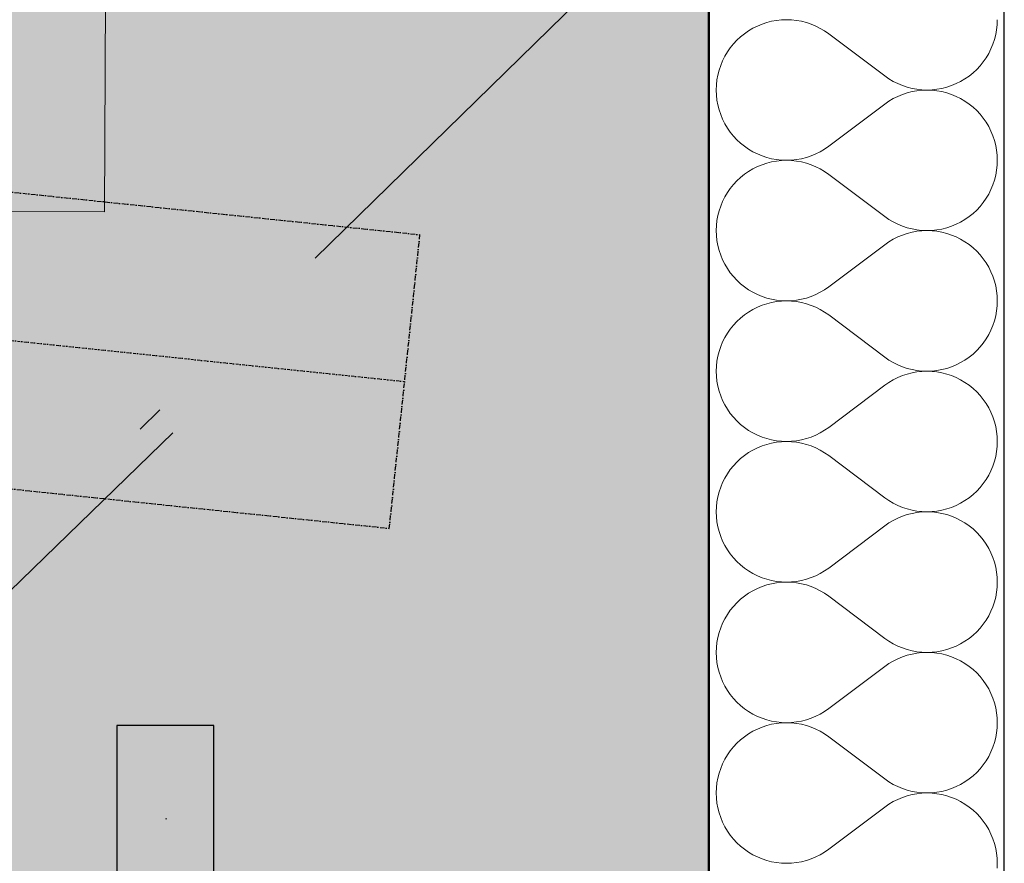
# Model space of a CAD drawing. Header units: millimetres. Extents: x -23738 to 4435, y -2716 to 20653.
# Tile 130 of 160: x -696 to -162, y 7390 to 7848. Entities that reach past the tile are written whole.
import ezdxf

# ---------------------------------------------------------------- set-up
doc = ezdxf.new("R2010")
doc.units = ezdxf.units.MM
doc.header["$MEASUREMENT"] = 0
for name, pattern in [('Wipeout_Contour', [1000, 0, -1000]), ('Čerchovaná', [450, 200, -117.5, 15, -117.5]), ('Čerchovaná M', [4.5, 2.5, -0.85, 0.3, -0.85]), ('Čerchovaná S', [3.5, 1.5, -0.85, 0.3, -0.85])]:
    doc.linetypes.add(name, pattern=pattern)
for name, color, linetype in [('9._POHLED ZÁPADNÍ_2_2D prvky - obecné', 7, 'Continuous'), ('9._POHLED ZÁPADNÍ_2_Konstrukce - krov', 7, 'Continuous'), ('9._POHLED ZÁPADNÍ_2_Nové_Konstrukce - krov', 7, 'Continuous'), ('9._POHLED ZÁPADNÍ_2_Nové_Konstrukce - nosné', 7, 'Continuous'), ('9._POHLED ZÁPADNÍ_2_Nové_Konstrukce – Dělicí čáry vrstev', 7, 'Continuous'), ('9._POHLED ZÁPADNÍ_2_Nové_Situace - terén', 7, 'Continuous'), ('9._POHLED ZÁPADNÍ_2_Nové_Výplně - Povrchové', 7, 'Continuous'), ('9._POHLED ZÁPADNÍ_2_Nové_Výplně – Řezové', 7, 'Continuous'), ('9._POHLED ZÁPADNÍ_2_VÝTAH VAR 1', 7, 'Continuous')]:
    doc.layers.add(name, color=color, linetype=linetype)

# ---------------------------------------------------------------- blocks, each defined once
blk = doc.blocks.new('*X22', base_point=(-24533.14, -6254.22))
at = {"layer": '9._POHLED ZÁPADNÍ_2_Nové_Výplně – Řezové', "color": 21, "linetype": 'Continuous', "lineweight": 20, "true_color": 0xffaaaa}
for p, q in [((-256.93, 7840), (-226.46, 7817.14)), ((-256.93, 7779.05), (-226.46, 7801.9)), ((-256.93, 7763.81), (-226.46, 7740.95)), ((-256.93, 7702.86), (-226.46, 7725.71)), ((-256.93, 7687.62), (-226.46, 7664.76)), ((-256.93, 7626.67), (-226.46, 7649.52)), ((-256.93, 7611.43), (-226.46, 7588.57)), ((-256.93, 7550.48), (-226.46, 7573.33)), ((-256.93, 7535.24), (-226.46, 7512.38)), ((-256.93, 7474.29), (-226.46, 7497.14)), ((-256.93, 7459.05), (-226.46, 7436.19)), ((-256.93, 7398.1), (-226.46, 7420.95))]:
    blk.add_line(p, q, dxfattribs=at)
for centre, start, end in [((-279.79, 7809.52), 53.1301, 306.8699), ((-203.6, 7847.62), 233.1301, 0), ((-203.6, 7771.43), 0, 126.8699), ((-279.79, 7733.33), 53.1301, 306.8699), ((-203.6, 7771.43), 233.1301, 0), ((-203.6, 7695.24), 0, 126.8699), ((-279.79, 7657.14), 53.1301, 306.8699), ((-203.6, 7695.24), 233.1301, 0), ((-203.6, 7619.05), 0, 126.8699), ((-279.79, 7580.95), 53.1301, 306.8699), ((-203.6, 7619.05), 233.1301, 0), ((-203.6, 7542.86), 0, 126.8699), ((-279.79, 7504.76), 53.1301, 306.8699), ((-203.6, 7542.86), 233.1301, 0), ((-203.6, 7466.67), 0, 126.8699), ((-279.79, 7428.57), 53.1301, 306.8699), ((-203.6, 7466.67), 233.1301, 0), ((-203.6, 7390.48), 0, 126.8699), ((-203.6, 7390.48), 233.1301, 0)]:
    blk.add_arc(centre, 38.1, start, end, dxfattribs=at)
blk = doc.blocks.new('*X23', base_point=(-24533.14, -6254.22))
at = {"layer": '9._POHLED ZÁPADNÍ_2_Nové_Výplně – Řezové', "color": 21, "linetype": 'Continuous', "lineweight": 20, "true_color": 0xffaaaa}
for p, q in [((-295.6, 7844.18), (-298.03, 7842.97)), ((-293.08, 7845.22), (-295.6, 7844.18)), ((-290.5, 7846.08), (-293.08, 7845.22)), ((-287.87, 7846.75), (-290.5, 7846.08)), ((-285.19, 7847.23), (-287.87, 7846.75)), ((-282.48, 7847.52), (-285.19, 7847.23)), ((-279.76, 7847.62), (-282.48, 7847.52)), ((-277.05, 7847.52), (-279.76, 7847.62)), ((-274.34, 7847.23), (-277.05, 7847.52)), ((-271.66, 7846.74), (-274.34, 7847.23)), ((-269.03, 7846.07), (-271.66, 7846.74)), ((-266.45, 7845.21), (-269.03, 7846.07)), ((-263.93, 7844.16), (-266.45, 7845.21)), ((-261.5, 7842.94), (-263.93, 7844.16)), ((-165.89, 7842.2), (-165.6, 7844.9)), ((-165.6, 7844.9), (-165.5, 7847.62)), ((-304.73, 7838.32), (-306.72, 7836.47)), ((-302.61, 7840.03), (-304.73, 7838.32)), ((-300.37, 7841.58), (-302.61, 7840.03)), ((-298.03, 7842.97), (-300.37, 7841.58)), ((-259.16, 7841.55), (-261.5, 7842.94)), ((-256.93, 7840), (-259.16, 7841.55)), ((-256.93, 7840), (-226.46, 7817.14)), ((-167.05, 7836.88), (-166.37, 7839.52)), ((-166.37, 7839.52), (-165.89, 7842.2)), ((-308.57, 7834.48), (-310.28, 7832.36)), ((-306.72, 7836.47), (-308.57, 7834.48)), ((-168.95, 7831.79), (-167.91, 7834.3)), ((-167.91, 7834.3), (-167.05, 7836.88)), ((-313.22, 7827.79), (-314.44, 7825.36)), ((-311.83, 7830.13), (-313.22, 7827.79)), ((-310.28, 7832.36), (-311.83, 7830.13)), ((-171.56, 7827.02), (-170.17, 7829.36)), ((-170.17, 7829.36), (-168.95, 7831.79)), ((-315.48, 7822.84), (-316.34, 7820.26)), ((-314.44, 7825.36), (-315.48, 7822.84)), ((-176.67, 7820.67), (-174.81, 7822.66)), ((-174.81, 7822.66), (-173.11, 7824.78)), ((-173.11, 7824.78), (-171.56, 7827.02)), ((-317.01, 7817.62), (-317.5, 7814.95)), ((-316.34, 7820.26), (-317.01, 7817.62)), ((-226.46, 7817.14), (-224.22, 7815.59)), ((-183.02, 7815.56), (-180.78, 7817.11)), ((-180.78, 7817.11), (-178.66, 7818.82)), ((-178.66, 7818.82), (-176.67, 7820.67)), ((-317.79, 7812.24), (-317.88, 7809.52)), ((-317.5, 7814.95), (-317.79, 7812.24)), ((-224.22, 7815.59), (-221.88, 7814.2)), ((-221.88, 7814.2), (-219.45, 7812.98)), ((-219.45, 7812.98), (-216.94, 7811.94)), ((-216.94, 7811.94), (-214.36, 7811.08)), ((-192.88, 7811.06), (-190.3, 7811.92)), ((-190.3, 7811.92), (-187.79, 7812.96)), ((-187.79, 7812.96), (-185.36, 7814.18)), ((-185.36, 7814.18), (-183.02, 7815.56)), ((-317.88, 7809.52), (-317.79, 7806.81)), ((-317.79, 7806.81), (-317.5, 7804.1)), ((-219.45, 7806.07), (-221.88, 7804.85)), ((-216.94, 7807.11), (-219.45, 7806.07)), ((-214.36, 7807.97), (-216.94, 7807.11)), ((-214.36, 7811.08), (-211.72, 7810.4)), ((-211.72, 7808.65), (-214.36, 7807.97)), ((-211.72, 7810.4), (-209.05, 7809.92)), ((-209.05, 7809.13), (-211.72, 7808.65)), ((-209.05, 7809.92), (-206.34, 7809.62)), ((-206.34, 7809.42), (-209.05, 7809.13)), ((-206.34, 7809.62), (-203.62, 7809.52)), ((-203.62, 7809.52), (-206.34, 7809.42)), ((-203.62, 7809.52), (-200.9, 7809.62)), ((-200.9, 7809.43), (-203.62, 7809.52)), ((-200.9, 7809.62), (-198.2, 7809.91)), ((-198.2, 7809.14), (-200.9, 7809.43)), ((-198.2, 7809.91), (-195.52, 7810.39)), ((-195.52, 7808.66), (-198.2, 7809.14)), ((-195.52, 7810.39), (-192.88, 7811.06)), ((-192.88, 7807.99), (-195.52, 7808.66)), ((-190.3, 7807.13), (-192.88, 7807.99)), ((-187.79, 7806.09), (-190.3, 7807.13)), ((-185.36, 7804.87), (-187.79, 7806.09)), ((-317.5, 7804.1), (-317.01, 7801.42)), ((-317.01, 7801.42), (-316.34, 7798.79)), ((-256.93, 7779.05), (-226.46, 7801.9)), ((-224.22, 7803.46), (-226.46, 7801.9)), ((-221.88, 7804.85), (-224.22, 7803.46)), ((-183.02, 7803.48), (-185.36, 7804.87)), ((-180.78, 7801.93), (-183.02, 7803.48)), ((-178.66, 7800.23), (-180.78, 7801.93)), ((-316.34, 7798.79), (-315.48, 7796.21)), ((-315.48, 7796.21), (-314.44, 7793.69)), ((-176.67, 7798.37), (-178.66, 7800.23)), ((-174.81, 7796.38), (-176.67, 7798.37)), ((-173.11, 7794.27), (-174.81, 7796.38)), ((-314.44, 7793.69), (-313.22, 7791.26)), ((-313.22, 7791.26), (-311.83, 7788.92)), ((-171.56, 7792.03), (-173.11, 7794.27)), ((-170.17, 7789.69), (-171.56, 7792.03)), ((-311.83, 7788.92), (-310.28, 7786.69)), ((-310.28, 7786.69), (-308.57, 7784.57)), ((-308.57, 7784.57), (-306.72, 7782.58)), ((-168.95, 7787.26), (-170.17, 7789.69)), ((-167.91, 7784.75), (-168.95, 7787.26)), ((-167.05, 7782.17), (-167.91, 7784.75)), ((-306.72, 7782.58), (-304.73, 7780.72)), ((-304.73, 7780.72), (-302.61, 7779.02)), ((-166.37, 7779.53), (-167.05, 7782.17)), ((-165.89, 7776.85), (-166.37, 7779.53)), ((-302.61, 7779.02), (-300.37, 7777.47)), ((-300.37, 7777.47), (-298.03, 7776.08)), ((-298.03, 7776.08), (-295.6, 7774.86)), ((-295.6, 7774.86), (-293.08, 7773.82)), ((-293.08, 7773.82), (-290.5, 7772.97)), ((-269.03, 7772.98), (-266.45, 7773.84)), ((-266.45, 7773.84), (-263.93, 7774.88)), ((-263.93, 7774.88), (-261.5, 7776.1)), ((-261.5, 7776.1), (-259.16, 7777.49)), ((-259.16, 7777.49), (-256.93, 7779.05)), ((-165.6, 7774.15), (-165.89, 7776.85)), ((-165.5, 7771.43), (-165.6, 7774.15)), ((-293.08, 7769.03), (-295.6, 7767.99)), ((-290.5, 7769.89), (-293.08, 7769.03)), ((-290.5, 7772.97), (-287.87, 7772.29)), ((-287.87, 7770.56), (-290.5, 7769.89)), ((-287.87, 7772.29), (-285.19, 7771.81)), ((-285.19, 7771.04), (-287.87, 7770.56)), ((-285.19, 7771.81), (-282.48, 7771.52)), ((-282.48, 7771.33), (-285.19, 7771.04)), ((-282.48, 7771.52), (-279.76, 7771.43)), ((-279.76, 7771.43), (-282.48, 7771.33)), ((-279.76, 7771.43), (-277.05, 7771.53)), ((-277.05, 7771.33), (-279.76, 7771.43)), ((-277.05, 7771.53), (-274.34, 7771.82)), ((-274.34, 7771.04), (-277.05, 7771.33)), ((-274.34, 7771.82), (-271.66, 7772.31)), ((-271.66, 7770.55), (-274.34, 7771.04)), ((-271.66, 7772.31), (-269.03, 7772.98)), ((-269.03, 7769.88), (-271.66, 7770.55)), ((-266.45, 7769.02), (-269.03, 7769.88)), ((-263.93, 7767.97), (-266.45, 7769.02)), ((-165.89, 7766), (-165.6, 7768.71)), ((-165.6, 7768.71), (-165.5, 7771.43)), ((-302.61, 7763.84), (-304.73, 7762.13)), ((-300.37, 7765.39), (-302.61, 7763.84)), ((-298.03, 7766.78), (-300.37, 7765.39)), ((-295.6, 7767.99), (-298.03, 7766.78)), ((-261.5, 7766.75), (-263.93, 7767.97)), ((-259.16, 7765.36), (-261.5, 7766.75)), ((-256.93, 7763.81), (-259.16, 7765.36)), ((-256.93, 7763.81), (-226.46, 7740.95)), ((-167.05, 7760.69), (-166.37, 7763.33)), ((-166.37, 7763.33), (-165.89, 7766)), ((-308.57, 7758.29), (-310.28, 7756.17)), ((-306.72, 7760.28), (-308.57, 7758.29)), ((-304.73, 7762.13), (-306.72, 7760.28)), ((-168.95, 7755.6), (-167.91, 7758.11)), ((-167.91, 7758.11), (-167.05, 7760.69)), ((-311.83, 7753.94), (-313.22, 7751.6)), ((-310.28, 7756.17), (-311.83, 7753.94)), ((-171.56, 7750.83), (-170.17, 7753.16)), ((-170.17, 7753.16), (-168.95, 7755.6)), ((-314.44, 7749.16), (-315.48, 7746.65)), ((-313.22, 7751.6), (-314.44, 7749.16)), ((-174.81, 7746.47), (-173.11, 7748.59)), ((-173.11, 7748.59), (-171.56, 7750.83)), ((-316.34, 7744.07), (-317.01, 7741.43)), ((-315.48, 7746.65), (-316.34, 7744.07)), ((-180.78, 7740.92), (-178.66, 7742.63)), ((-178.66, 7742.63), (-176.67, 7744.48)), ((-176.67, 7744.48), (-174.81, 7746.47)), ((-317.5, 7738.76), (-317.79, 7736.05)), ((-317.01, 7741.43), (-317.5, 7738.76)), ((-226.46, 7740.95), (-224.22, 7739.4)), ((-224.22, 7739.4), (-221.88, 7738.01)), ((-221.88, 7738.01), (-219.45, 7736.79)), ((-219.45, 7736.79), (-216.94, 7735.75)), ((-190.3, 7735.73), (-187.79, 7736.77)), ((-187.79, 7736.77), (-185.36, 7737.99)), ((-185.36, 7737.99), (-183.02, 7739.37)), ((-183.02, 7739.37), (-180.78, 7740.92)), ((-317.79, 7736.05), (-317.88, 7733.33)), ((-317.88, 7733.33), (-317.79, 7730.61)), ((-216.94, 7735.75), (-214.36, 7734.88)), ((-214.36, 7731.78), (-216.94, 7730.92)), ((-214.36, 7734.88), (-211.72, 7734.21)), ((-211.72, 7732.46), (-214.36, 7731.78)), ((-211.72, 7734.21), (-209.05, 7733.72)), ((-209.05, 7732.94), (-211.72, 7732.46)), ((-209.05, 7733.72), (-206.34, 7733.43)), ((-206.34, 7733.23), (-209.05, 7732.94)), ((-206.34, 7733.43), (-203.62, 7733.33)), ((-203.62, 7733.33), (-206.34, 7733.23)), ((-203.62, 7733.33), (-200.9, 7733.43)), ((-200.9, 7733.24), (-203.62, 7733.33)), ((-200.9, 7733.43), (-198.2, 7733.72)), ((-198.2, 7732.95), (-200.9, 7733.24)), ((-198.2, 7733.72), (-195.52, 7734.2)), ((-195.52, 7732.47), (-198.2, 7732.95)), ((-195.52, 7734.2), (-192.88, 7734.87)), ((-192.88, 7731.8), (-195.52, 7732.47)), ((-192.88, 7734.87), (-190.3, 7735.73)), ((-190.3, 7730.94), (-192.88, 7731.8)), ((-317.79, 7730.61), (-317.5, 7727.91)), ((-317.5, 7727.91), (-317.01, 7725.23)), ((-224.22, 7727.27), (-226.46, 7725.71)), ((-221.88, 7728.66), (-224.22, 7727.27)), ((-219.45, 7729.88), (-221.88, 7728.66)), ((-216.94, 7730.92), (-219.45, 7729.88)), ((-187.79, 7729.9), (-190.3, 7730.94)), ((-185.36, 7728.68), (-187.79, 7729.9)), ((-183.02, 7727.29), (-185.36, 7728.68)), ((-180.78, 7725.74), (-183.02, 7727.29)), ((-178.66, 7724.04), (-180.78, 7725.74)), ((-317.01, 7725.23), (-316.34, 7722.6)), ((-316.34, 7722.6), (-315.48, 7720.02)), ((-256.93, 7702.86), (-226.46, 7725.71)), ((-176.67, 7722.18), (-178.66, 7724.04)), ((-174.81, 7720.19), (-176.67, 7722.18)), ((-315.48, 7720.02), (-314.44, 7717.5)), ((-314.44, 7717.5), (-313.22, 7715.07)), ((-313.22, 7715.07), (-311.83, 7712.73)), ((-173.11, 7718.08), (-174.81, 7720.19)), ((-171.56, 7715.84), (-173.11, 7718.08)), ((-170.17, 7713.5), (-171.56, 7715.84)), ((-311.83, 7712.73), (-310.28, 7710.5)), ((-310.28, 7710.5), (-308.57, 7708.38)), ((-168.95, 7711.07), (-170.17, 7713.5)), ((-167.91, 7708.56), (-168.95, 7711.07)), ((-308.57, 7708.38), (-306.72, 7706.39)), ((-306.72, 7706.39), (-304.73, 7704.53)), ((-304.73, 7704.53), (-302.61, 7702.83)), ((-167.05, 7705.98), (-167.91, 7708.56)), ((-166.37, 7703.34), (-167.05, 7705.98)), ((-302.61, 7702.83), (-300.37, 7701.28)), ((-300.37, 7701.28), (-298.03, 7699.89)), ((-298.03, 7699.89), (-295.6, 7698.67)), ((-263.93, 7698.69), (-261.5, 7699.91)), ((-261.5, 7699.91), (-259.16, 7701.3)), ((-259.16, 7701.3), (-256.93, 7702.86)), ((-165.89, 7700.66), (-166.37, 7703.34)), ((-165.6, 7697.96), (-165.89, 7700.66)), ((-295.6, 7698.67), (-293.08, 7697.63)), ((-293.08, 7697.63), (-290.5, 7696.78)), ((-290.5, 7693.7), (-293.08, 7692.84)), ((-290.5, 7696.78), (-287.87, 7696.1)), ((-287.87, 7694.37), (-290.5, 7693.7)), ((-287.87, 7696.1), (-285.19, 7695.62)), ((-285.19, 7694.85), (-287.87, 7694.37)), ((-285.19, 7695.62), (-282.48, 7695.33)), ((-282.48, 7695.14), (-285.19, 7694.85)), ((-282.48, 7695.33), (-279.76, 7695.24)), ((-279.76, 7695.24), (-282.48, 7695.14)), ((-279.76, 7695.24), (-277.05, 7695.34)), ((-277.05, 7695.14), (-279.76, 7695.24)), ((-277.05, 7695.34), (-274.34, 7695.63)), ((-274.34, 7694.85), (-277.05, 7695.14)), ((-274.34, 7695.63), (-271.66, 7696.11)), ((-271.66, 7694.36), (-274.34, 7694.85)), ((-271.66, 7696.11), (-269.03, 7696.79)), ((-269.03, 7693.69), (-271.66, 7694.36)), ((-269.03, 7696.79), (-266.45, 7697.65)), ((-266.45, 7697.65), (-263.93, 7698.69)), ((-165.5, 7695.24), (-165.6, 7697.96)), ((-165.6, 7692.52), (-165.5, 7695.24)), ((-300.37, 7689.2), (-302.61, 7687.65)), ((-298.03, 7690.59), (-300.37, 7689.2)), ((-295.6, 7691.8), (-298.03, 7690.59)), ((-293.08, 7692.84), (-295.6, 7691.8)), ((-266.45, 7692.83), (-269.03, 7693.69)), ((-263.93, 7691.78), (-266.45, 7692.83)), ((-261.5, 7690.56), (-263.93, 7691.78)), ((-259.16, 7689.17), (-261.5, 7690.56)), ((-256.93, 7687.62), (-259.16, 7689.17)), ((-166.37, 7687.14), (-165.89, 7689.81)), ((-165.89, 7689.81), (-165.6, 7692.52)), ((-306.72, 7684.09), (-308.57, 7682.1)), ((-304.73, 7685.94), (-306.72, 7684.09)), ((-302.61, 7687.65), (-304.73, 7685.94)), ((-256.93, 7687.62), (-226.46, 7664.76)), ((-167.91, 7681.92), (-167.05, 7684.5)), ((-167.05, 7684.5), (-166.37, 7687.14)), ((-311.83, 7677.75), (-313.22, 7675.41)), ((-310.28, 7679.98), (-311.83, 7677.75)), ((-308.57, 7682.1), (-310.28, 7679.98)), ((-170.17, 7676.97), (-168.95, 7679.41)), ((-168.95, 7679.41), (-167.91, 7681.92)), ((-314.44, 7672.97), (-315.48, 7670.46)), ((-313.22, 7675.41), (-314.44, 7672.97)), ((-174.81, 7670.28), (-173.11, 7672.4)), ((-173.11, 7672.4), (-171.56, 7674.63)), ((-171.56, 7674.63), (-170.17, 7676.97)), ((-316.34, 7667.88), (-317.01, 7665.24)), ((-315.48, 7670.46), (-316.34, 7667.88)), ((-178.66, 7666.44), (-176.67, 7668.29)), ((-176.67, 7668.29), (-174.81, 7670.28)), ((-317.5, 7662.57), (-317.79, 7659.86)), ((-317.01, 7665.24), (-317.5, 7662.57)), ((-226.46, 7664.76), (-224.22, 7663.21)), ((-224.22, 7663.21), (-221.88, 7661.82)), ((-221.88, 7661.82), (-219.45, 7660.6)), ((-187.79, 7660.58), (-185.36, 7661.79)), ((-185.36, 7661.79), (-183.02, 7663.18)), ((-183.02, 7663.18), (-180.78, 7664.73)), ((-180.78, 7664.73), (-178.66, 7666.44)), ((-317.79, 7659.86), (-317.88, 7657.14)), ((-317.88, 7657.14), (-317.79, 7654.42)), ((-219.45, 7660.6), (-216.94, 7659.56)), ((-216.94, 7659.56), (-214.36, 7658.69)), ((-214.36, 7658.69), (-211.72, 7658.02)), ((-211.72, 7658.02), (-209.05, 7657.53)), ((-209.05, 7656.75), (-211.72, 7656.27)), ((-209.05, 7657.53), (-206.34, 7657.24)), ((-206.34, 7657.04), (-209.05, 7656.75)), ((-206.34, 7657.24), (-203.62, 7657.14)), ((-203.62, 7657.14), (-206.34, 7657.04)), ((-203.62, 7657.14), (-200.9, 7657.24)), ((-200.9, 7657.05), (-203.62, 7657.14)), ((-200.9, 7657.24), (-198.2, 7657.53)), ((-198.2, 7656.76), (-200.9, 7657.05)), ((-198.2, 7657.53), (-195.52, 7658.01)), ((-195.52, 7656.28), (-198.2, 7656.76)), ((-195.52, 7658.01), (-192.88, 7658.68)), ((-192.88, 7658.68), (-190.3, 7659.54)), ((-190.3, 7659.54), (-187.79, 7660.58)), ((-317.79, 7654.42), (-317.5, 7651.72)), ((-317.5, 7651.72), (-317.01, 7649.04)), ((-224.22, 7651.08), (-226.46, 7649.52)), ((-221.88, 7652.47), (-224.22, 7651.08)), ((-219.45, 7653.69), (-221.88, 7652.47)), ((-216.94, 7654.73), (-219.45, 7653.69)), ((-214.36, 7655.59), (-216.94, 7654.73)), ((-211.72, 7656.27), (-214.36, 7655.59)), ((-192.88, 7655.61), (-195.52, 7656.28)), ((-190.3, 7654.75), (-192.88, 7655.61)), ((-187.79, 7653.71), (-190.3, 7654.75)), ((-185.36, 7652.49), (-187.79, 7653.71)), ((-183.02, 7651.1), (-185.36, 7652.49)), ((-180.78, 7649.55), (-183.02, 7651.1)), ((-317.01, 7649.04), (-316.34, 7646.41)), ((-316.34, 7646.41), (-315.48, 7643.82)), ((-256.93, 7626.67), (-226.46, 7649.52)), ((-178.66, 7647.85), (-180.78, 7649.55)), ((-176.67, 7645.99), (-178.66, 7647.85)), ((-174.81, 7644), (-176.67, 7645.99)), ((-315.48, 7643.82), (-314.44, 7641.31)), ((-314.44, 7641.31), (-313.22, 7638.88)), ((-173.11, 7641.89), (-174.81, 7644)), ((-171.56, 7639.65), (-173.11, 7641.89)), ((-313.22, 7638.88), (-311.83, 7636.54)), ((-311.83, 7636.54), (-310.28, 7634.31)), ((-170.17, 7637.31), (-171.56, 7639.65)), ((-168.95, 7634.88), (-170.17, 7637.31)), ((-310.28, 7634.31), (-308.57, 7632.19)), ((-308.57, 7632.19), (-306.72, 7630.2)), ((-306.72, 7630.2), (-304.73, 7628.34)), ((-167.91, 7632.37), (-168.95, 7634.88)), ((-167.05, 7629.78), (-167.91, 7632.37)), ((-166.37, 7627.15), (-167.05, 7629.78)), ((-304.73, 7628.34), (-302.61, 7626.64)), ((-302.61, 7626.64), (-300.37, 7625.09)), ((-300.37, 7625.09), (-298.03, 7623.7)), ((-261.5, 7623.72), (-259.16, 7625.11)), ((-259.16, 7625.11), (-256.93, 7626.67)), ((-165.89, 7624.47), (-166.37, 7627.15)), ((-165.6, 7621.77), (-165.89, 7624.47)), ((-298.03, 7623.7), (-295.6, 7622.48)), ((-295.6, 7622.48), (-293.08, 7621.44)), ((-293.08, 7621.44), (-290.5, 7620.59)), ((-290.5, 7620.59), (-287.87, 7619.91)), ((-287.87, 7619.91), (-285.19, 7619.43)), ((-285.19, 7619.43), (-282.48, 7619.14)), ((-282.48, 7618.95), (-285.19, 7618.66)), ((-282.48, 7619.14), (-279.76, 7619.05)), ((-279.76, 7619.05), (-282.48, 7618.95)), ((-279.76, 7619.05), (-277.05, 7619.15)), ((-277.05, 7618.95), (-279.76, 7619.05)), ((-277.05, 7619.15), (-274.34, 7619.44)), ((-274.34, 7618.66), (-277.05, 7618.95)), ((-274.34, 7619.44), (-271.66, 7619.92)), ((-271.66, 7619.92), (-269.03, 7620.6)), ((-269.03, 7620.6), (-266.45, 7621.46)), ((-266.45, 7621.46), (-263.93, 7622.5)), ((-263.93, 7622.5), (-261.5, 7623.72)), ((-165.5, 7619.05), (-165.6, 7621.77)), ((-165.6, 7616.33), (-165.5, 7619.05)), ((-298.03, 7614.4), (-300.37, 7613.01)), ((-295.6, 7615.61), (-298.03, 7614.4)), ((-293.08, 7616.65), (-295.6, 7615.61)), ((-290.5, 7617.51), (-293.08, 7616.65)), ((-287.87, 7618.18), (-290.5, 7617.51)), ((-285.19, 7618.66), (-287.87, 7618.18)), ((-271.66, 7618.17), (-274.34, 7618.66)), ((-269.03, 7617.5), (-271.66, 7618.17)), ((-266.45, 7616.64), (-269.03, 7617.5)), ((-263.93, 7615.59), (-266.45, 7616.64)), ((-261.5, 7614.37), (-263.93, 7615.59)), ((-259.16, 7612.98), (-261.5, 7614.37)), ((-166.37, 7610.95), (-165.89, 7613.62)), ((-165.89, 7613.62), (-165.6, 7616.33)), ((-304.73, 7609.75), (-306.72, 7607.9)), ((-302.61, 7611.46), (-304.73, 7609.75)), ((-300.37, 7613.01), (-302.61, 7611.46)), ((-256.93, 7611.43), (-259.16, 7612.98)), ((-256.93, 7611.43), (-226.46, 7588.57)), ((-167.91, 7605.73), (-167.05, 7608.31)), ((-167.05, 7608.31), (-166.37, 7610.95)), ((-310.28, 7603.79), (-311.83, 7601.56)), ((-308.57, 7605.91), (-310.28, 7603.79)), ((-306.72, 7607.9), (-308.57, 7605.91)), ((-170.17, 7600.78), (-168.95, 7603.22)), ((-168.95, 7603.22), (-167.91, 7605.73)), ((-313.22, 7599.22), (-314.44, 7596.78)), ((-311.83, 7601.56), (-313.22, 7599.22)), ((-173.11, 7596.21), (-171.56, 7598.44)), ((-171.56, 7598.44), (-170.17, 7600.78)), ((-315.48, 7594.27), (-316.34, 7591.69)), ((-314.44, 7596.78), (-315.48, 7594.27)), ((-176.67, 7592.1), (-174.81, 7594.09)), ((-174.81, 7594.09), (-173.11, 7596.21)), ((-317.01, 7589.05), (-317.5, 7586.38)), ((-316.34, 7591.69), (-317.01, 7589.05)), ((-226.46, 7588.57), (-224.22, 7587.02)), ((-224.22, 7587.02), (-221.88, 7585.63)), ((-185.36, 7585.6), (-183.02, 7586.99)), ((-183.02, 7586.99), (-180.78, 7588.54)), ((-180.78, 7588.54), (-178.66, 7590.25)), ((-178.66, 7590.25), (-176.67, 7592.1)), ((-317.79, 7583.67), (-317.88, 7580.95)), ((-317.5, 7586.38), (-317.79, 7583.67)), ((-221.88, 7585.63), (-219.45, 7584.41)), ((-219.45, 7584.41), (-216.94, 7583.36)), ((-216.94, 7583.36), (-214.36, 7582.5)), ((-214.36, 7582.5), (-211.72, 7581.83)), ((-211.72, 7581.83), (-209.05, 7581.34)), ((-198.2, 7581.34), (-195.52, 7581.82)), ((-195.52, 7581.82), (-192.88, 7582.49)), ((-192.88, 7582.49), (-190.3, 7583.35)), ((-190.3, 7583.35), (-187.79, 7584.39)), ((-187.79, 7584.39), (-185.36, 7585.6)), ((-317.88, 7580.95), (-317.79, 7578.23)), ((-317.79, 7578.23), (-317.5, 7575.53)), ((-221.88, 7576.28), (-224.22, 7574.89)), ((-219.45, 7577.5), (-221.88, 7576.28)), ((-216.94, 7578.54), (-219.45, 7577.5)), ((-214.36, 7579.4), (-216.94, 7578.54)), ((-211.72, 7580.08), (-214.36, 7579.4)), ((-209.05, 7580.56), (-211.72, 7580.08)), ((-209.05, 7581.34), (-206.34, 7581.05)), ((-206.34, 7580.85), (-209.05, 7580.56)), ((-206.34, 7581.05), (-203.62, 7580.95)), ((-203.62, 7580.95), (-206.34, 7580.85)), ((-203.62, 7580.95), (-200.9, 7581.05)), ((-200.9, 7580.86), (-203.62, 7580.95)), ((-200.9, 7581.05), (-198.2, 7581.34)), ((-198.2, 7580.57), (-200.9, 7580.86)), ((-195.52, 7580.09), (-198.2, 7580.57)), ((-192.88, 7579.41), (-195.52, 7580.09)), ((-190.3, 7578.56), (-192.88, 7579.41)), ((-187.79, 7577.52), (-190.3, 7578.56)), ((-185.36, 7576.3), (-187.79, 7577.52)), ((-183.02, 7574.91), (-185.36, 7576.3)), ((-317.5, 7575.53), (-317.01, 7572.85)), ((-317.01, 7572.85), (-316.34, 7570.22)), ((-256.93, 7550.48), (-226.46, 7573.33)), ((-224.22, 7574.89), (-226.46, 7573.33)), ((-180.78, 7573.36), (-183.02, 7574.91)), ((-178.66, 7571.66), (-180.78, 7573.36)), ((-176.67, 7569.8), (-178.66, 7571.66)), ((-316.34, 7570.22), (-315.48, 7567.63)), ((-315.48, 7567.63), (-314.44, 7565.12)), ((-174.81, 7567.81), (-176.67, 7569.8)), ((-173.11, 7565.69), (-174.81, 7567.81)), ((-171.56, 7563.46), (-173.11, 7565.69)), ((-314.44, 7565.12), (-313.22, 7562.69)), ((-313.22, 7562.69), (-311.83, 7560.35)), ((-311.83, 7560.35), (-310.28, 7558.11)), ((-170.17, 7561.12), (-171.56, 7563.46)), ((-168.95, 7558.69), (-170.17, 7561.12)), ((-310.28, 7558.11), (-308.57, 7556)), ((-308.57, 7556), (-306.72, 7554.01)), ((-167.91, 7556.18), (-168.95, 7558.69)), ((-167.05, 7553.59), (-167.91, 7556.18)), ((-306.72, 7554.01), (-304.73, 7552.15)), ((-304.73, 7552.15), (-302.61, 7550.45)), ((-302.61, 7550.45), (-300.37, 7548.9)), ((-259.16, 7548.92), (-256.93, 7550.48)), ((-166.37, 7550.96), (-167.05, 7553.59)), ((-165.89, 7548.28), (-166.37, 7550.96)), ((-300.37, 7548.9), (-298.03, 7547.51)), ((-298.03, 7547.51), (-295.6, 7546.29)), ((-295.6, 7546.29), (-293.08, 7545.25)), ((-293.08, 7545.25), (-290.5, 7544.39)), ((-290.5, 7544.39), (-287.87, 7543.72)), ((-271.66, 7543.73), (-269.03, 7544.41)), ((-269.03, 7544.41), (-266.45, 7545.27)), ((-266.45, 7545.27), (-263.93, 7546.31)), ((-263.93, 7546.31), (-261.5, 7547.53)), ((-261.5, 7547.53), (-259.16, 7548.92)), ((-165.6, 7545.58), (-165.89, 7548.28)), ((-165.5, 7542.86), (-165.6, 7545.58)), ((-295.6, 7539.42), (-298.03, 7538.21)), ((-293.08, 7540.46), (-295.6, 7539.42)), ((-290.5, 7541.32), (-293.08, 7540.46)), ((-287.87, 7541.99), (-290.5, 7541.32)), ((-287.87, 7543.72), (-285.19, 7543.24)), ((-285.19, 7542.47), (-287.87, 7541.99)), ((-285.19, 7543.24), (-282.48, 7542.95)), ((-282.48, 7542.76), (-285.19, 7542.47)), ((-282.48, 7542.95), (-279.76, 7542.86)), ((-279.76, 7542.86), (-282.48, 7542.76)), ((-279.76, 7542.86), (-277.05, 7542.96)), ((-277.05, 7542.76), (-279.76, 7542.86)), ((-277.05, 7542.96), (-274.34, 7543.25)), ((-274.34, 7542.47), (-277.05, 7542.76)), ((-274.34, 7543.25), (-271.66, 7543.73)), ((-271.66, 7541.98), (-274.34, 7542.47)), ((-269.03, 7541.31), (-271.66, 7541.98)), ((-266.45, 7540.44), (-269.03, 7541.31)), ((-263.93, 7539.4), (-266.45, 7540.44)), ((-261.5, 7538.18), (-263.93, 7539.4)), ((-165.89, 7537.43), (-165.6, 7540.14)), ((-165.6, 7540.14), (-165.5, 7542.86)), ((-304.73, 7533.56), (-306.72, 7531.71)), ((-302.61, 7535.27), (-304.73, 7533.56)), ((-300.37, 7536.82), (-302.61, 7535.27)), ((-298.03, 7538.21), (-300.37, 7536.82)), ((-259.16, 7536.79), (-261.5, 7538.18)), ((-256.93, 7535.24), (-259.16, 7536.79)), ((-256.93, 7535.24), (-226.46, 7512.38)), ((-167.05, 7532.12), (-166.37, 7534.76)), ((-166.37, 7534.76), (-165.89, 7537.43)), ((-308.57, 7529.72), (-310.28, 7527.6)), ((-306.72, 7531.71), (-308.57, 7529.72)), ((-168.95, 7527.03), (-167.91, 7529.54)), ((-167.91, 7529.54), (-167.05, 7532.12)), ((-313.22, 7523.03), (-314.44, 7520.59)), ((-311.83, 7525.37), (-313.22, 7523.03)), ((-310.28, 7527.6), (-311.83, 7525.37)), ((-171.56, 7522.25), (-170.17, 7524.59)), ((-170.17, 7524.59), (-168.95, 7527.03)), ((-315.48, 7518.08), (-316.34, 7515.5)), ((-314.44, 7520.59), (-315.48, 7518.08)), ((-176.67, 7515.91), (-174.81, 7517.9)), ((-174.81, 7517.9), (-173.11, 7520.02)), ((-173.11, 7520.02), (-171.56, 7522.25)), ((-317.01, 7512.86), (-317.5, 7510.19)), ((-316.34, 7515.5), (-317.01, 7512.86)), ((-226.46, 7512.38), (-224.22, 7510.83)), ((-183.02, 7510.8), (-180.78, 7512.35)), ((-180.78, 7512.35), (-178.66, 7514.06)), ((-178.66, 7514.06), (-176.67, 7515.91)), ((-317.79, 7507.48), (-317.88, 7504.76)), ((-317.5, 7510.19), (-317.79, 7507.48)), ((-224.22, 7510.83), (-221.88, 7509.44)), ((-221.88, 7509.44), (-219.45, 7508.22)), ((-219.45, 7508.22), (-216.94, 7507.17)), ((-216.94, 7507.17), (-214.36, 7506.31)), ((-192.88, 7506.3), (-190.3, 7507.16)), ((-190.3, 7507.16), (-187.79, 7508.2)), ((-187.79, 7508.2), (-185.36, 7509.41)), ((-185.36, 7509.41), (-183.02, 7510.8)), ((-317.88, 7504.76), (-317.79, 7502.04)), ((-317.79, 7502.04), (-317.5, 7499.34)), ((-216.94, 7502.35), (-219.45, 7501.31)), ((-214.36, 7503.21), (-216.94, 7502.35)), ((-214.36, 7506.31), (-211.72, 7505.64)), ((-211.72, 7503.89), (-214.36, 7503.21)), ((-211.72, 7505.64), (-209.05, 7505.15)), ((-209.05, 7504.37), (-211.72, 7503.89)), ((-209.05, 7505.15), (-206.34, 7504.86)), ((-206.34, 7504.66), (-209.05, 7504.37)), ((-206.34, 7504.86), (-203.62, 7504.76)), ((-203.62, 7504.76), (-206.34, 7504.66)), ((-203.62, 7504.76), (-200.9, 7504.86)), ((-200.9, 7504.67), (-203.62, 7504.76)), ((-200.9, 7504.86), (-198.2, 7505.15)), ((-198.2, 7504.38), (-200.9, 7504.67)), ((-198.2, 7505.15), (-195.52, 7505.63)), ((-195.52, 7503.9), (-198.2, 7504.38)), ((-195.52, 7505.63), (-192.88, 7506.3)), ((-192.88, 7503.22), (-195.52, 7503.9)), ((-190.3, 7502.37), (-192.88, 7503.22)), ((-187.79, 7501.33), (-190.3, 7502.37)), ((-317.5, 7499.34), (-317.01, 7496.66)), ((-317.01, 7496.66), (-316.34, 7494.02)), ((-256.93, 7474.29), (-226.46, 7497.14)), ((-224.22, 7498.7), (-226.46, 7497.14)), ((-221.88, 7500.09), (-224.22, 7498.7)), ((-219.45, 7501.31), (-221.88, 7500.09)), ((-185.36, 7500.11), (-187.79, 7501.33)), ((-183.02, 7498.72), (-185.36, 7500.11)), ((-180.78, 7497.17), (-183.02, 7498.72)), ((-178.66, 7495.47), (-180.78, 7497.17)), ((-316.34, 7494.02), (-315.48, 7491.44)), ((-315.48, 7491.44), (-314.44, 7488.93)), ((-176.67, 7493.61), (-178.66, 7495.47)), ((-174.81, 7491.62), (-176.67, 7493.61)), ((-173.11, 7489.5), (-174.81, 7491.62)), ((-314.44, 7488.93), (-313.22, 7486.5)), ((-313.22, 7486.5), (-311.83, 7484.16)), ((-171.56, 7487.27), (-173.11, 7489.5)), ((-170.17, 7484.93), (-171.56, 7487.27)), ((-311.83, 7484.16), (-310.28, 7481.92)), ((-310.28, 7481.92), (-308.57, 7479.81)), ((-168.95, 7482.5), (-170.17, 7484.93)), ((-167.91, 7479.98), (-168.95, 7482.5)), ((-308.57, 7479.81), (-306.72, 7477.82)), ((-306.72, 7477.82), (-304.73, 7475.96)), ((-304.73, 7475.96), (-302.61, 7474.26)), ((-167.05, 7477.4), (-167.91, 7479.98)), ((-166.37, 7474.77), (-167.05, 7477.4)), ((-302.61, 7474.26), (-300.37, 7472.71)), ((-300.37, 7472.71), (-298.03, 7471.32)), ((-298.03, 7471.32), (-295.6, 7470.1)), ((-295.6, 7470.1), (-293.08, 7469.06)), ((-266.45, 7469.08), (-263.93, 7470.12)), ((-263.93, 7470.12), (-261.5, 7471.34)), ((-261.5, 7471.34), (-259.16, 7472.73)), ((-259.16, 7472.73), (-256.93, 7474.29)), ((-165.89, 7472.09), (-166.37, 7474.77)), ((-165.6, 7469.39), (-165.89, 7472.09)), ((-293.08, 7464.27), (-295.6, 7463.23)), ((-293.08, 7469.06), (-290.5, 7468.2)), ((-290.5, 7465.13), (-293.08, 7464.27)), ((-290.5, 7468.2), (-287.87, 7467.53)), ((-287.87, 7465.8), (-290.5, 7465.13)), ((-287.87, 7467.53), (-285.19, 7467.05)), ((-285.19, 7466.28), (-287.87, 7465.8)), ((-285.19, 7467.05), (-282.48, 7466.76)), ((-282.48, 7466.57), (-285.19, 7466.28)), ((-282.48, 7466.76), (-279.76, 7466.67)), ((-279.76, 7466.67), (-282.48, 7466.57)), ((-279.76, 7466.67), (-277.05, 7466.77)), ((-277.05, 7466.57), (-279.76, 7466.67)), ((-277.05, 7466.77), (-274.34, 7467.06)), ((-274.34, 7466.28), (-277.05, 7466.57)), ((-274.34, 7467.06), (-271.66, 7467.54)), ((-271.66, 7465.79), (-274.34, 7466.28)), ((-271.66, 7467.54), (-269.03, 7468.22)), ((-269.03, 7465.12), (-271.66, 7465.79)), ((-269.03, 7468.22), (-266.45, 7469.08)), ((-266.45, 7464.25), (-269.03, 7465.12)), ((-263.93, 7463.21), (-266.45, 7464.25)), ((-165.5, 7466.67), (-165.6, 7469.39)), ((-165.6, 7463.95), (-165.5, 7466.67)), ((-302.61, 7459.08), (-304.73, 7457.37)), ((-300.37, 7460.63), (-302.61, 7459.08)), ((-298.03, 7462.01), (-300.37, 7460.63)), ((-295.6, 7463.23), (-298.03, 7462.01)), ((-261.5, 7461.99), (-263.93, 7463.21)), ((-259.16, 7460.6), (-261.5, 7461.99)), ((-256.93, 7459.05), (-259.16, 7460.6)), ((-256.93, 7459.05), (-226.46, 7436.19)), ((-166.37, 7458.57), (-165.89, 7461.24)), ((-165.89, 7461.24), (-165.6, 7463.95)), ((-308.57, 7453.53), (-310.28, 7451.41)), ((-306.72, 7455.52), (-308.57, 7453.53)), ((-304.73, 7457.37), (-306.72, 7455.52)), ((-167.91, 7453.35), (-167.05, 7455.93)), ((-167.05, 7455.93), (-166.37, 7458.57)), ((-311.83, 7449.17), (-313.22, 7446.84)), ((-310.28, 7451.41), (-311.83, 7449.17)), ((-171.56, 7446.06), (-170.17, 7448.4)), ((-170.17, 7448.4), (-168.95, 7450.84)), ((-168.95, 7450.84), (-167.91, 7453.35)), ((-314.44, 7444.4), (-315.48, 7441.89)), ((-313.22, 7446.84), (-314.44, 7444.4)), ((-174.81, 7441.71), (-173.11, 7443.83)), ((-173.11, 7443.83), (-171.56, 7446.06)), ((-316.34, 7439.31), (-317.01, 7436.67)), ((-315.48, 7441.89), (-316.34, 7439.31)), ((-180.78, 7436.16), (-178.66, 7437.87)), ((-178.66, 7437.87), (-176.67, 7439.72)), ((-176.67, 7439.72), (-174.81, 7441.71)), ((-317.5, 7434), (-317.79, 7431.29)), ((-317.01, 7436.67), (-317.5, 7434)), ((-226.46, 7436.19), (-224.22, 7434.64)), ((-224.22, 7434.64), (-221.88, 7433.25)), ((-221.88, 7433.25), (-219.45, 7432.03)), ((-187.79, 7432.01), (-185.36, 7433.22)), ((-185.36, 7433.22), (-183.02, 7434.61)), ((-183.02, 7434.61), (-180.78, 7436.16)), ((-317.79, 7431.29), (-317.88, 7428.57)), ((-317.88, 7428.57), (-317.79, 7425.85)), ((-219.45, 7432.03), (-216.94, 7430.98)), ((-216.94, 7430.98), (-214.36, 7430.12)), ((-214.36, 7427.02), (-216.94, 7426.16)), ((-214.36, 7430.12), (-211.72, 7429.45)), ((-211.72, 7427.69), (-214.36, 7427.02)), ((-211.72, 7429.45), (-209.05, 7428.96)), ((-209.05, 7428.18), (-211.72, 7427.69)), ((-209.05, 7428.96), (-206.34, 7428.67)), ((-206.34, 7428.47), (-209.05, 7428.18)), ((-206.34, 7428.67), (-203.62, 7428.57)), ((-203.62, 7428.57), (-206.34, 7428.47)), ((-203.62, 7428.57), (-200.9, 7428.67)), ((-200.9, 7428.48), (-203.62, 7428.57)), ((-200.9, 7428.67), (-198.2, 7428.96)), ((-198.2, 7428.19), (-200.9, 7428.48)), ((-198.2, 7428.96), (-195.52, 7429.44)), ((-195.52, 7427.71), (-198.2, 7428.19)), ((-195.52, 7429.44), (-192.88, 7430.11)), ((-192.88, 7427.03), (-195.52, 7427.71)), ((-192.88, 7430.11), (-190.3, 7430.97)), ((-190.3, 7426.18), (-192.88, 7427.03)), ((-190.3, 7430.97), (-187.79, 7432.01)), ((-317.79, 7425.85), (-317.5, 7423.15)), ((-317.5, 7423.15), (-317.01, 7420.47)), ((-224.22, 7422.51), (-226.46, 7420.95)), ((-221.88, 7423.9), (-224.22, 7422.51)), ((-219.45, 7425.12), (-221.88, 7423.9)), ((-216.94, 7426.16), (-219.45, 7425.12)), ((-187.79, 7425.14), (-190.3, 7426.18)), ((-185.36, 7423.92), (-187.79, 7425.14)), ((-183.02, 7422.53), (-185.36, 7423.92)), ((-180.78, 7420.98), (-183.02, 7422.53)), ((-317.01, 7420.47), (-316.34, 7417.83)), ((-316.34, 7417.83), (-315.48, 7415.25)), ((-256.93, 7398.1), (-226.46, 7420.95)), ((-178.66, 7419.28), (-180.78, 7420.98)), ((-176.67, 7417.42), (-178.66, 7419.28)), ((-174.81, 7415.43), (-176.67, 7417.42)), ((-315.48, 7415.25), (-314.44, 7412.74)), ((-314.44, 7412.74), (-313.22, 7410.31)), ((-173.11, 7413.31), (-174.81, 7415.43)), ((-171.56, 7411.08), (-173.11, 7413.31)), ((-170.17, 7408.74), (-171.56, 7411.08)), ((-313.22, 7410.31), (-311.83, 7407.97)), ((-311.83, 7407.97), (-310.28, 7405.73)), ((-310.28, 7405.73), (-308.57, 7403.62)), ((-168.95, 7406.31), (-170.17, 7408.74)), ((-167.91, 7403.79), (-168.95, 7406.31)), ((-308.57, 7403.62), (-306.72, 7401.63)), ((-306.72, 7401.63), (-304.73, 7399.77)), ((-167.05, 7401.21), (-167.91, 7403.79)), ((-166.37, 7398.58), (-167.05, 7401.21)), ((-304.73, 7399.77), (-302.61, 7398.07)), ((-302.61, 7398.07), (-300.37, 7396.52)), ((-300.37, 7396.52), (-298.03, 7395.13)), ((-298.03, 7395.13), (-295.6, 7393.91)), ((-263.93, 7393.93), (-261.5, 7395.15)), ((-261.5, 7395.15), (-259.16, 7396.54)), ((-259.16, 7396.54), (-256.93, 7398.1)), ((-165.89, 7395.9), (-166.37, 7398.58)), ((-165.6, 7393.19), (-165.89, 7395.9)), ((-295.6, 7393.91), (-293.08, 7392.87)), ((-293.08, 7392.87), (-290.5, 7392.01)), ((-290.5, 7392.01), (-287.87, 7391.34)), ((-287.87, 7391.34), (-285.19, 7390.86)), ((-285.19, 7390.86), (-282.48, 7390.57)), ((-282.48, 7390.57), (-279.76, 7390.48)), ((-279.76, 7390.48), (-277.05, 7390.58)), ((-277.05, 7390.58), (-274.34, 7390.87)), ((-274.34, 7390.87), (-271.66, 7391.35)), ((-271.66, 7391.35), (-269.03, 7392.03)), ((-269.03, 7392.03), (-266.45, 7392.89)), ((-266.45, 7392.89), (-263.93, 7393.93)), ((-165.5, 7390.48), (-165.6, 7393.19)), ((-165.6, 7387.76), (-165.5, 7390.48))]:
    blk.add_line(p, q, dxfattribs=at)

msp = doc.modelspace()

# ---------------------------------------------------------------- hatches: boundary and pattern name
at = {"layer": '9._POHLED ZÁPADNÍ_2_Nové_Výplně – Řezové', "linetype": 'Continuous', "lineweight": 20, "true_color": 0xffaaaa}
h = msp.add_hatch(dxfattribs=at)
h.set_pattern_fill('Omítka_02_0002', color=21, style=0, pattern_type=2)
h.set_pattern_definition([(45, (0, 175), (-55.6847, 55.6847), [0, -52.5, 0, -78.75]), (110, (175, 175), (74.0008, 26.9341), [0, -38.5, 0, -66.5])])
h.paths.add_polyline_path([(-642.92, 6023.68), (-590.2, 6023.68), (-590.26, 7465.12), (-642.99, 7465.12)])

# ---------------------------------------------------------------- linework, layer by layer
at = {"layer": '9._POHLED ZÁPADNÍ_2_Konstrukce - krov', "color": 8, "linetype": 'Continuous', "lineweight": 13}
for p in [(-599.33, 17852.49), (-789.69, 7744.29)]:
    msp.add_line(p, (-649.69, 7743.59), dxfattribs=at)
at = {"layer": '9._POHLED ZÁPADNÍ_2_Konstrukce - krov', "color": 8, "linetype": 'Čerchovaná', "lineweight": 13}
msp.add_line((-612.56, 7623.78), (-4077.19, 4260.24), dxfattribs=at)
at = {"layer": '9._POHLED ZÁPADNÍ_2_Nové_Konstrukce - krov', "color": 1, "linetype": 'Čerchovaná M', "lineweight": 25}
for p, q in [((-15660.97, 9312.86), (-478.6, 7731.13)), ((-15677.55, 9153.72), (-495.18, 7571.99)), ((-495.18, 7571.99), (-478.6, 7731.13))]:
    msp.add_line(p, q, dxfattribs=at)
at = {"layer": '9._POHLED ZÁPADNÍ_2_Nové_Konstrukce - krov', "color": 1, "linetype": 'Čerchovaná S', "lineweight": 25}
msp.add_line((-15669.26, 9233.29), (-486.89, 7651.56), dxfattribs=at)
at = {"layer": '9._POHLED ZÁPADNÍ_2_Nové_Situace - terén', "color": 1, "linetype": 'Continuous', "lineweight": 25, "flags": 128}
msp.add_lwpolyline([(-642.92, 6023.68), (-590.2, 6023.68), (-590.26, 7465.12), (-642.99, 7465.12)], close=True, dxfattribs=at)

# ---------------------------------------------------------------- wipeouts: each hides what was drawn before it
at = {"color": 254, "linetype": 'Wipeout_Contour', "lineweight": 0, "ltscale": 36793.983046}
msp.add_wipeout([(-161.69, 351.47), (-161.69, 17956.84), (-321.69, 17969.56), (-321.69, 351.48)], dxfattribs=at).dxf.layer = '9._POHLED ZÁPADNÍ_2_Nové_Výplně - Povrchové'

# ---------------------------------------------------------------- next in the draw order: hatches: boundary and pattern name
at = {"layer": '9._POHLED ZÁPADNÍ_2_Nové_Výplně – Řezové', "linetype": 'Continuous', "lineweight": 0, "true_color": 0xf2b2b2}
for points in [[(-322.11, 8005.94), (-702.11, 8005.93), (-702.1, 7671.73), (-322.1, 7632.06)], [(-322.1, 7632.06), (-702.1, 7671.73), (-702.1, 7596.33), (-322.1, 7556.65)], [(-702.1, 7596.33), (-702.01, 4499.13), (-322.01, 4499.14), (-322.1, 7556.65)]]:
    msp.add_hatch(color=9, dxfattribs=at).paths.add_polyline_path(points)

# ---------------------------------------------------------------- next in the draw order: linework, layer by layer
at = {"layer": '9._POHLED ZÁPADNÍ_2_Nové_Konstrukce - nosné', "color": 1, "linetype": 'Continuous', "lineweight": 25, "flags": 128}
for points in [[(-161.69, 351.47), (-161.69, 18117.35)], [(-161.69, 351.47), (-161.69, 18117.35)], [(-321.69, 17969.56), (-321.69, 351.48)], [(-321.69, 17969.56), (-321.69, 351.48)], [(-322.1, 7632.06), (-322.11, 8005.94)], [(-322.01, 4499.14), (-322.1, 7556.65)]]:
    msp.add_lwpolyline(points, dxfattribs=at)
at = {"layer": '9._POHLED ZÁPADNÍ_2_Nové_Konstrukce – Dělicí čáry vrstev', "color": 1, "linetype": 'Continuous', "lineweight": 25}
msp.add_line((-322.1, 7556.65), (-322.1, 7632.06), dxfattribs=at)

# ---------------------------------------------------------------- next in the draw order: wipeouts: each hides what was drawn before it
at = {"color": 254, "linetype": 'Wipeout_Contour', "lineweight": 0, "ltscale": 44942.732142}
msp.add_wipeout([(-321.69, 17969.56), (-321.69, 4499.14), (-161.69, 4499.14), (-161.69, 17956.84)], dxfattribs=at).dxf.layer = '9._POHLED ZÁPADNÍ_2_Nové_Výplně – Řezové'

# ---------------------------------------------------------------- next in the draw order: block references
at = {"layer": '9._POHLED ZÁPADNÍ_2_VÝTAH VAR 1', "color": 9, "linetype": 'Continuous', "lineweight": 13}
msp.add_blockref('*X22', (-24533.14, -6254.22), dxfattribs=at)

# ---------------------------------------------------------------- next in the draw order: wipeouts: each hides what was drawn before it
at = {"color": 254, "linetype": 'Wipeout_Contour', "lineweight": 0, "ltscale": 22840.512384}
msp.add_wipeout([(-322.1, 7556.65), (-314, 7631.22), (-322.1, 7632.06)], dxfattribs=at).dxf.layer = '9._POHLED ZÁPADNÍ_2_Nové_Výplně – Řezové'

# ---------------------------------------------------------------- next in the draw order: hatches: boundary and pattern name
at = {"layer": '9._POHLED ZÁPADNÍ_2_Nové_Výplně – Řezové', "linetype": 'Continuous', "lineweight": 20, "true_color": 0xffaaaa}
h = msp.add_hatch(dxfattribs=at)
h.set_pattern_fill('Sádra_0002', color=21, style=0, pattern_type=2)
h.set_pattern_definition([(0, (0, -9e-13), (0, 37.5), [0, -37.5])])
h.paths.add_polyline_path([(-322.1, 7556.65), (-314, 7631.22), (-322.1, 7632.06)])

# ---------------------------------------------------------------- next in the draw order: linework, layer by layer
at = {"layer": '9._POHLED ZÁPADNÍ_2_Nové_Konstrukce - nosné', "color": 1, "linetype": 'Continuous', "lineweight": 25, "flags": 128}
msp.add_lwpolyline([(-314, 7631.22), (-322.1, 7632.06)], dxfattribs=at)
at = {"layer": '9._POHLED ZÁPADNÍ_2_Nové_Konstrukce – Dělicí čáry vrstev', "color": 1, "linetype": 'Continuous', "lineweight": 25}
msp.add_line((-322.1, 7556.65), (-322.1, 7632.06), dxfattribs=at)

# ---------------------------------------------------------------- next in the draw order: wipeouts: each hides what was drawn before it
at = {"color": 254, "linetype": 'Wipeout_Contour', "lineweight": 0, "ltscale": 25427.667381}
msp.add_wipeout([(-321.69, 4497.65), (-161.69, 4497.65), (-161.69, 8205.02), (-321.69, 8205.02)], dxfattribs=at).dxf.layer = '9._POHLED ZÁPADNÍ_2_Nové_Výplně – Řezové'

# ---------------------------------------------------------------- next in the draw order: linework, layer by layer
at = {"layer": '9._POHLED ZÁPADNÍ_2_2D prvky - obecné', "color": 214, "linetype": 'Čerchovaná', "lineweight": 20}
msp.add_line((-4077.19, 4260.24), (-205.29, 8040.73), dxfattribs=at)
at = {"layer": '9._POHLED ZÁPADNÍ_2_Nové_Konstrukce - nosné', "color": 1, "linetype": 'Continuous', "lineweight": 25, "flags": 128}
for points in [[(-321.69, 8205.02), (-321.69, 4497.65)], [(-161.69, 4497.65), (-161.69, 8205.02)]]:
    msp.add_lwpolyline(points, dxfattribs=at)

# ---------------------------------------------------------------- next in the draw order: block references
at = {"layer": '9._POHLED ZÁPADNÍ_2_VÝTAH VAR 1', "color": 9, "linetype": 'Continuous', "lineweight": 13}
msp.add_blockref('*X23', (-24533.14, -6254.22), dxfattribs=at)

doc.saveas('drawing.dxf')
